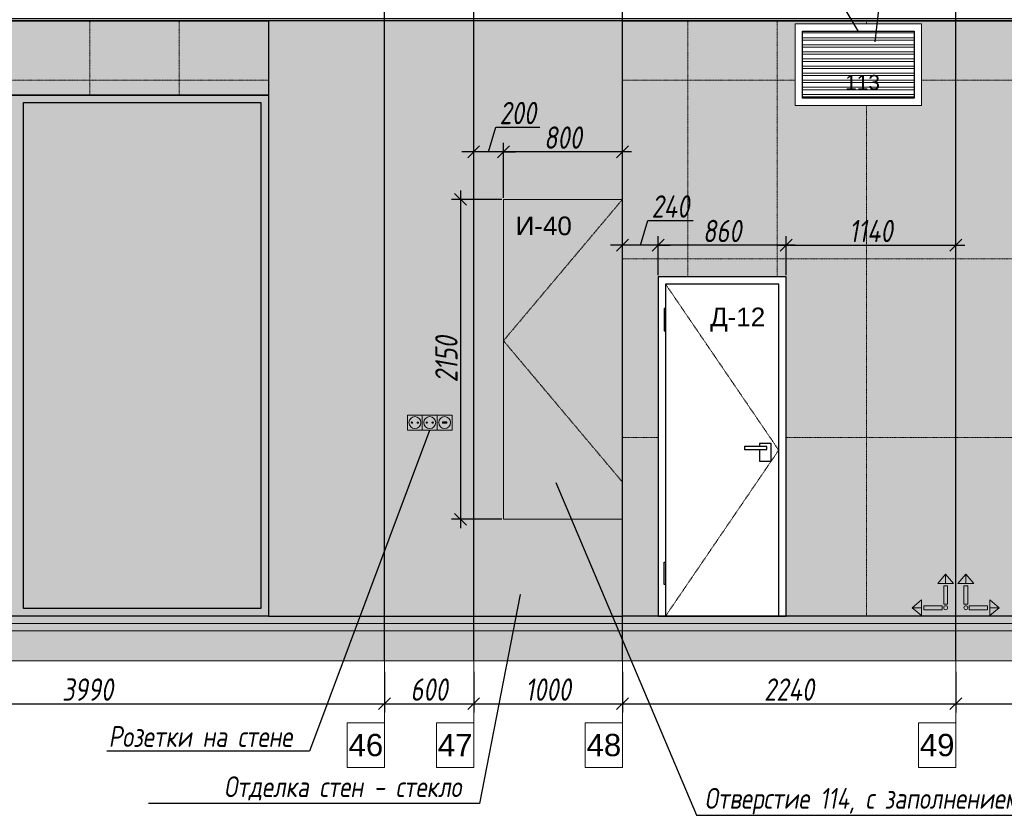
# Model space of a CAD drawing. Header units: millimetres. Extents: x -57162 to 485422, y -209335 to -9481.
# Tile 18 of 256: x 3922 to 10540, y -201285 to -195979. Entities that reach past the tile are written whole.
import ezdxf
from ezdxf import colors
from ezdxf.entities.mleader import LeaderData, LeaderLine
from ezdxf.math import Vec2, Vec3

# ---------------------------------------------------------------- set-up
doc = ezdxf.new("R2010")
doc.units = ezdxf.units.MM
doc.linetypes.add('( Hidden )', pattern=[0.375, 0.25, -0.125])
doc.linetypes.add('DASHDOT', pattern=[25.4, 12.7, -6.35, 0, -6.35])
doc.layers.get('Defpoints').update_dxf_attribs({"color": 31})
for name, color, linetype, lineweight in [('A-DETL-GENF', 7, 'Continuous', 5), ('EOM', 1, 'Continuous', 5), ('meb', 26, 'Continuous', 15)]:
    doc.layers.add(name, color=color, linetype=linetype, lineweight=lineweight)
for name, color, linetype, lineweight, true_color in [('dim_per', 7, 'Continuous', 9, 0x1c3800), ('dim_razv', 7, 'DASHDOT', 9, 0x183018), ('pol', 7, 'Continuous', 15, 0x55666d)]:
    doc.layers.add(name, color=color, linetype=linetype, lineweight=lineweight, true_color=true_color)
doc.styles.add('fl_iso paper', font='isocpeur.ttf', dxfattribs={"width": 0.8, "oblique": 10})
doc.styles.get("Standard").update_dxf_attribs({"font": 'arial.ttf'})
doc.dimstyles.new('In tre 1_50', dxfattribs={"dimtxt": 150, "dimasz": 80, "dimexe": 60, "dimexo": 10, "dimgap": 20, "dimtad": 1, "dimdec": 0, "dimrnd": 5, "dimzin": 0, "dimdsep": 46, "dimtxsty": 'fl_iso paper', "dimblk": 'OBLIQUE', "dimcen": 0, "dimdle": 60, "dimadec": 0, "dimazin": 0, "dimtfac": 1, "dimtdec": 0, "dimtofl": 0, "dimtmove": 1, "dimatfit": 1, "dimfxl": 40, "dimtolj": 1, "dimtzin": 0, "dimarcsym": 1})

# ---------------------------------------------------------------- blocks, each defined once
blk = doc.blocks.new('_Oblique')
at = {"color": 0, "linetype": 'ByBlock', "lineweight": -2}
blk.add_line((-0.5, -0.5), (0.5, 0.5), dxfattribs=at)
blk = doc.blocks.new('*D1193')
at = {"layer": 'Defpoints', "color": 0, "linetype": 'ByBlock', "transparency": 16777216}
for p in [(2383.4, -200352.1), (6373.4, -200352.1), (6373.4, -200575.5)]:
    blk.add_point(p, dxfattribs=at)
at = {"layer": 'dim_razv', "color": 0, "linetype": 'ByBlock', "lineweight": -2, "transparency": 16777216}
for p, q in [((2383.4, -200362.1), (2383.4, -200635.5)), ((6373.4, -200362.1), (6373.4, -200635.5)), ((2323.4, -200575.5), (6433.4, -200575.5))]:
    blk.add_line(p, q, dxfattribs=at)
at = {"layer": 'dim_razv', "color": 0, "linetype": 'ByBlock', "lineweight": -2, "transparency": 16777216, "xscale": 80, "yscale": 80, "zscale": 80, "rotation": 180}
blk.add_blockref('_Oblique', (2383.4, -200575.5), dxfattribs=at)
at = {"layer": 'dim_razv', "color": 0, "linetype": 'ByBlock', "lineweight": -2, "transparency": 16777216, "xscale": 80, "yscale": 80, "zscale": 80}
blk.add_blockref('_Oblique', (6373.4, -200575.5), dxfattribs=at)
at = {"layer": 'dim_razv', "color": 0, "linetype": 'ByBlock', "transparency": 16777216, "insert": (4378.4, -200480.5), "char_height": 150, "attachment_point": 5, "style": 'fl_iso paper'}
blk.add_mtext('\\A1;3990', dxfattribs=at)
blk = doc.blocks.new('*D1194')
at = {"layer": 'Defpoints', "color": 0, "linetype": 'ByBlock', "transparency": 16777216}
for p in [(6373.4, -200352.1), (6973.4, -200352.1), (6973.4, -200575.5)]:
    blk.add_point(p, dxfattribs=at)
at = {"layer": 'dim_razv', "color": 0, "linetype": 'ByBlock', "lineweight": -2, "transparency": 16777216}
for p, q in [((6373.4, -200362.1), (6373.4, -200635.5)), ((6973.4, -200362.1), (6973.4, -200635.5)), ((6313.4, -200575.5), (7033.4, -200575.5))]:
    blk.add_line(p, q, dxfattribs=at)
at = {"layer": 'dim_razv', "color": 0, "linetype": 'ByBlock', "lineweight": -2, "transparency": 16777216, "xscale": 80, "yscale": 80, "zscale": 80, "rotation": 180}
blk.add_blockref('_Oblique', (6373.4, -200575.5), dxfattribs=at)
at = {"layer": 'dim_razv', "color": 0, "linetype": 'ByBlock', "lineweight": -2, "transparency": 16777216, "xscale": 80, "yscale": 80, "zscale": 80}
blk.add_blockref('_Oblique', (6973.4, -200575.5), dxfattribs=at)
at = {"layer": 'dim_razv', "color": 0, "linetype": 'ByBlock', "transparency": 16777216, "insert": (6673.4, -200480.5), "char_height": 150, "attachment_point": 5, "style": 'fl_iso paper'}
blk.add_mtext('\\A1;600', dxfattribs=at)
blk = doc.blocks.new('*D1195')
at = {"layer": 'Defpoints', "color": 0, "linetype": 'ByBlock', "transparency": 16777216}
for p in [(6973.4, -200352.1), (7973.4, -200352.1), (7973.4, -200575.5)]:
    blk.add_point(p, dxfattribs=at)
at = {"layer": 'dim_razv', "color": 0, "linetype": 'ByBlock', "lineweight": -2, "transparency": 16777216}
for p, q in [((6973.4, -200362.1), (6973.4, -200635.5)), ((7973.4, -200362.1), (7973.4, -200635.5)), ((6913.4, -200575.5), (8033.4, -200575.5))]:
    blk.add_line(p, q, dxfattribs=at)
at = {"layer": 'dim_razv', "color": 0, "linetype": 'ByBlock', "lineweight": -2, "transparency": 16777216, "xscale": 80, "yscale": 80, "zscale": 80, "rotation": 180}
blk.add_blockref('_Oblique', (6973.4, -200575.5), dxfattribs=at)
at = {"layer": 'dim_razv', "color": 0, "linetype": 'ByBlock', "lineweight": -2, "transparency": 16777216, "xscale": 80, "yscale": 80, "zscale": 80}
blk.add_blockref('_Oblique', (7973.4, -200575.5), dxfattribs=at)
at = {"layer": 'dim_razv', "color": 0, "linetype": 'ByBlock', "transparency": 16777216, "insert": (7473.4, -200480.5), "char_height": 150, "attachment_point": 5, "style": 'fl_iso paper'}
blk.add_mtext('\\A1;1000', dxfattribs=at)
blk = doc.blocks.new('*D1196')
at = {"layer": 'Defpoints', "color": 0, "linetype": 'ByBlock', "transparency": 16777216}
for p in [(7973.4, -200352.1), (10213.4, -200352.1), (10213.4, -200575.5)]:
    blk.add_point(p, dxfattribs=at)
at = {"layer": 'dim_razv', "color": 0, "linetype": 'ByBlock', "lineweight": -2, "transparency": 16777216}
for p, q in [((7973.4, -200362.1), (7973.4, -200635.5)), ((10213.4, -200362.1), (10213.4, -200635.5)), ((7913.4, -200575.5), (10273.4, -200575.5))]:
    blk.add_line(p, q, dxfattribs=at)
at = {"layer": 'dim_razv', "color": 0, "linetype": 'ByBlock', "lineweight": -2, "transparency": 16777216, "xscale": 80, "yscale": 80, "zscale": 80, "rotation": 180}
blk.add_blockref('_Oblique', (7973.4, -200575.5), dxfattribs=at)
at = {"layer": 'dim_razv', "color": 0, "linetype": 'ByBlock', "lineweight": -2, "transparency": 16777216, "xscale": 80, "yscale": 80, "zscale": 80}
blk.add_blockref('_Oblique', (10213.4, -200575.5), dxfattribs=at)
at = {"layer": 'dim_razv', "color": 0, "linetype": 'ByBlock', "transparency": 16777216, "insert": (9093.4, -200480.5), "char_height": 150, "attachment_point": 5, "style": 'fl_iso paper'}
blk.add_mtext('\\A1;2240', dxfattribs=at)
blk = doc.blocks.new('*D1197')
at = {"layer": 'Defpoints', "color": 0, "linetype": 'ByBlock', "transparency": 16777216}
for p in [(10213.4, -200352.1), (13923.4, -200352.1), (13923.4, -200575.5)]:
    blk.add_point(p, dxfattribs=at)
at = {"layer": 'dim_razv', "color": 0, "linetype": 'ByBlock', "lineweight": -2, "transparency": 16777216}
for p, q in [((10213.4, -200362.1), (10213.4, -200635.5)), ((13923.4, -200362.1), (13923.4, -200635.5)), ((10153.4, -200575.5), (13983.4, -200575.5))]:
    blk.add_line(p, q, dxfattribs=at)
at = {"layer": 'dim_razv', "color": 0, "linetype": 'ByBlock', "lineweight": -2, "transparency": 16777216, "xscale": 80, "yscale": 80, "zscale": 80, "rotation": 180}
blk.add_blockref('_Oblique', (10213.4, -200575.5), dxfattribs=at)
at = {"layer": 'dim_razv', "color": 0, "linetype": 'ByBlock', "lineweight": -2, "transparency": 16777216, "xscale": 80, "yscale": 80, "zscale": 80}
blk.add_blockref('_Oblique', (13923.4, -200575.5), dxfattribs=at)
at = {"layer": 'dim_razv', "color": 0, "linetype": 'ByBlock', "transparency": 16777216, "insert": (12068.4, -200480.5), "char_height": 150, "attachment_point": 5, "style": 'fl_iso paper'}
blk.add_mtext('\\A1;3710', dxfattribs=at)
blk = doc.blocks.new('*D1221')
at = {"layer": 'Defpoints', "color": 0, "linetype": 'ByBlock', "transparency": 16777216}
for p in [(8213.4, -197493.8), (8213.4, -197706.3), (9073.4, -197706.3)]:
    blk.add_point(p, dxfattribs=at)
at = {"layer": 'dim_razv', "color": 0, "linetype": 'ByBlock', "lineweight": -2, "transparency": 16777216}
for p, q in [((8213.4, -197696.3), (8213.4, -197433.8)), ((9073.4, -197696.3), (9073.4, -197433.8)), ((9133.4, -197493.8), (8153.4, -197493.8))]:
    blk.add_line(p, q, dxfattribs=at)
at = {"layer": 'dim_razv', "color": 0, "linetype": 'ByBlock', "lineweight": -2, "transparency": 16777216, "xscale": 80, "yscale": 80, "zscale": 80, "rotation": 180}
blk.add_blockref('_Oblique', (8213.4, -197493.8), dxfattribs=at)
at = {"layer": 'dim_razv', "color": 0, "linetype": 'ByBlock', "lineweight": -2, "transparency": 16777216, "xscale": 80, "yscale": 80, "zscale": 80}
blk.add_blockref('_Oblique', (9073.4, -197493.8), dxfattribs=at)
at = {"layer": 'dim_razv', "color": 0, "linetype": 'ByBlock', "transparency": 16777216, "insert": (8643.4, -197398.8), "char_height": 150, "attachment_point": 5, "style": 'fl_iso paper'}
blk.add_mtext('\\A1;860', dxfattribs=at)
blk = doc.blocks.new('*D1222')
at = {"layer": 'Defpoints', "color": 0, "linetype": 'ByBlock', "transparency": 16777216}
for p in [(7973.4, -197493.8), (7973.4, -197493.8), (8213.4, -197706.3)]:
    blk.add_point(p, dxfattribs=at)
at = {"layer": 'dim_razv', "color": 0, "linetype": 'ByBlock', "lineweight": -2, "transparency": 16777216}
for p, q in [((8093.4, -197493.8), (8142.9, -197328.8)), ((8142.9, -197328.8), (8449.4, -197328.8)), ((7973.4, -197483.8), (7973.4, -197433.8)), ((8213.4, -197696.3), (8213.4, -197433.8)), ((7973.4, -197493.8), (7893.4, -197493.8)), ((8213.4, -197493.8), (7973.4, -197493.8)), ((8213.4, -197493.8), (8293.4, -197493.8))]:
    blk.add_line(p, q, dxfattribs=at)
at = {"layer": 'dim_razv', "color": 0, "linetype": 'ByBlock', "lineweight": -2, "transparency": 16777216, "xscale": 80, "yscale": 80, "zscale": 80}
blk.add_blockref('_Oblique', (7973.4, -197493.8), dxfattribs=at)
at = {"layer": 'dim_razv', "color": 0, "linetype": 'ByBlock', "lineweight": -2, "transparency": 16777216, "xscale": 80, "yscale": 80, "zscale": 80, "rotation": 180}
blk.add_blockref('_Oblique', (8213.4, -197493.8), dxfattribs=at)
at = {"layer": 'dim_razv', "color": 0, "linetype": 'ByBlock', "transparency": 16777216, "insert": (8296.2, -197233.8), "char_height": 150, "attachment_point": 5, "style": 'fl_iso paper'}
blk.add_mtext('\\A1;240', dxfattribs=at)
blk = doc.blocks.new('*D1223')
at = {"layer": 'Defpoints', "color": 0, "linetype": 'ByBlock', "transparency": 16777216}
for p in [(10213.4, -197493.8), (10213.4, -197493.8), (9073.4, -197706.3)]:
    blk.add_point(p, dxfattribs=at)
at = {"layer": 'dim_razv', "color": 0, "linetype": 'ByBlock', "lineweight": -2, "transparency": 16777216}
for p, q in [((9073.4, -197696.3), (9073.4, -197433.8)), ((10213.4, -197483.8), (10213.4, -197433.8)), ((9013.4, -197493.8), (10273.4, -197493.8))]:
    blk.add_line(p, q, dxfattribs=at)
at = {"layer": 'dim_razv', "color": 0, "linetype": 'ByBlock', "lineweight": -2, "transparency": 16777216, "xscale": 80, "yscale": 80, "zscale": 80, "rotation": 180}
blk.add_blockref('_Oblique', (9073.4, -197493.8), dxfattribs=at)
at = {"layer": 'dim_razv', "color": 0, "linetype": 'ByBlock', "lineweight": -2, "transparency": 16777216, "xscale": 80, "yscale": 80, "zscale": 80}
blk.add_blockref('_Oblique', (10213.4, -197493.8), dxfattribs=at)
at = {"layer": 'dim_razv', "color": 0, "linetype": 'ByBlock', "transparency": 16777216, "insert": (9643.4, -197398.8), "char_height": 150, "attachment_point": 5, "style": 'fl_iso paper'}
blk.add_mtext('\\A1;1140', dxfattribs=at)
blk = doc.blocks.new('1')
at = {"layer": 'pol', "linetype": 'ByBlock'}
h = blk.add_hatch(color=1, dxfattribs=at)
h.paths.add_polyline_path([(35776.4, 73135.4), (35803.1, 73135.4), (35803.1, 73259), (35776.4, 73259)])
h.paths.add_polyline_path([(35789.8, 73274.6), (35843.2, 73274.6), (35789.8, 73338.2)])
h.paths.add_polyline_path([(35789.8, 73274.6), (35736.3, 73274.6), (35789.8, 73338.2)])
edge = h.paths.add_edge_path()
edge.add_arc((35789.8, 73110.5), 13.4, 0, 360)
h = blk.add_hatch(color=1, dxfattribs=at)
h.paths.add_polyline_path([(35813.3, 73097.1), (35813.3, 73123.9), (35936.9, 73123.9), (35936.9, 73097.1)])
h.paths.add_polyline_path([(35952.5, 73110.5), (35952.5, 73164), (36016.1, 73110.5)])
h.paths.add_polyline_path([(35952.5, 73110.5), (35952.5, 73057), (36016.1, 73110.5)])
at = {"layer": 'pol', "color": 1, "linetype": 'ByBlock'}
for points in [[(35789.8, 73274.6), (35736.3, 73274.6), (35789.8, 73338.2), (35789.8, 73274.6)], [(35789.8, 73274.6), (35843.2, 73274.6), (35789.8, 73338.2), (35789.8, 73274.6)], [(35952.5, 73110.5), (35952.5, 73164), (36016.1, 73110.5), (35952.5, 73110.5)], [(35952.5, 73110.5), (35952.5, 73057), (36016.1, 73110.5), (35952.5, 73110.5)]]:
    blk.add_lwpolyline(points, dxfattribs=at)
for points in [[(35776.4, 73135.4), (35803.1, 73135.4), (35803.1, 73259), (35776.4, 73259)], [(35813.3, 73097.1), (35813.3, 73123.9), (35936.9, 73123.9), (35936.9, 73097.1)]]:
    blk.add_lwpolyline(points, close=True, dxfattribs=at)
blk.add_circle((35789.8, 73110.5), 13.4, dxfattribs=at)
blk = doc.blocks.new('*D1231')
at = {"layer": 'Defpoints', "color": 0, "linetype": 'ByBlock', "transparency": 16777216}
for p in [(7173.4, -196866.1), (7173.4, -197186.3), (7973.4, -197186.3)]:
    blk.add_point(p, dxfattribs=at)
at = {"layer": 'dim_razv', "color": 0, "linetype": 'ByBlock', "lineweight": -2, "transparency": 16777216}
for p, q in [((7173.4, -197176.3), (7173.4, -196806.1)), ((7973.4, -197176.3), (7973.4, -196806.1)), ((8033.4, -196866.1), (7113.4, -196866.1))]:
    blk.add_line(p, q, dxfattribs=at)
at = {"layer": 'dim_razv', "color": 0, "linetype": 'ByBlock', "lineweight": -2, "transparency": 16777216, "xscale": 80, "yscale": 80, "zscale": 80, "rotation": 180}
blk.add_blockref('_Oblique', (7173.4, -196866.1), dxfattribs=at)
at = {"layer": 'dim_razv', "color": 0, "linetype": 'ByBlock', "lineweight": -2, "transparency": 16777216, "xscale": 80, "yscale": 80, "zscale": 80}
blk.add_blockref('_Oblique', (7973.4, -196866.1), dxfattribs=at)
at = {"layer": 'dim_razv', "color": 0, "linetype": 'ByBlock', "transparency": 16777216, "insert": (7573.4, -196771.1), "char_height": 150, "attachment_point": 5, "style": 'fl_iso paper'}
blk.add_mtext('\\A1;800', dxfattribs=at)
blk = doc.blocks.new('*D1232')
at = {"layer": 'Defpoints', "color": 0, "linetype": 'ByBlock', "transparency": 16777216}
for p in [(6973.4, -196866.1), (6973.4, -197186.3), (7173.4, -197186.3)]:
    blk.add_point(p, dxfattribs=at)
at = {"layer": 'dim_razv', "color": 0, "linetype": 'ByBlock', "lineweight": -2, "transparency": 16777216}
for p, q in [((7073.4, -196866.1), (7122.9, -196701.1)), ((7122.9, -196701.1), (7417.4, -196701.1)), ((6973.4, -197176.3), (6973.4, -196806.1)), ((7173.4, -197176.3), (7173.4, -196806.1)), ((6973.4, -196866.1), (6893.4, -196866.1)), ((7173.4, -196866.1), (6973.4, -196866.1)), ((7173.4, -196866.1), (7253.4, -196866.1))]:
    blk.add_line(p, q, dxfattribs=at)
at = {"layer": 'dim_razv', "color": 0, "linetype": 'ByBlock', "lineweight": -2, "transparency": 16777216, "xscale": 80, "yscale": 80, "zscale": 80}
blk.add_blockref('_Oblique', (6973.4, -196866.1), dxfattribs=at)
at = {"layer": 'dim_razv', "color": 0, "linetype": 'ByBlock', "lineweight": -2, "transparency": 16777216, "xscale": 80, "yscale": 80, "zscale": 80, "rotation": 180}
blk.add_blockref('_Oblique', (7173.4, -196866.1), dxfattribs=at)
at = {"layer": 'dim_razv', "color": 0, "linetype": 'ByBlock', "transparency": 16777216, "insert": (7270.2, -196606.1), "char_height": 150, "attachment_point": 5, "style": 'fl_iso paper'}
blk.add_mtext('\\A1;200', dxfattribs=at)
blk = doc.blocks.new('*D1233')
at = {"layer": 'Defpoints', "color": 0, "linetype": 'ByBlock', "transparency": 16777216}
for p in [(7173.4, -197186.3), (6884.9, -199336.3), (7173.4, -199336.3)]:
    blk.add_point(p, dxfattribs=at)
at = {"layer": 'dim_razv', "color": 0, "linetype": 'ByBlock', "lineweight": -2, "transparency": 16777216}
for p, q in [((6884.9, -197126.3), (6884.9, -199396.3)), ((7163.4, -197186.3), (6824.9, -197186.3)), ((7163.4, -199336.3), (6824.9, -199336.3))]:
    blk.add_line(p, q, dxfattribs=at)
at = {"layer": 'dim_razv', "color": 0, "linetype": 'ByBlock', "lineweight": -2, "transparency": 16777216, "xscale": 80, "yscale": 80, "zscale": 80}
for p, rotation in [((6884.9, -197186.3), 90), ((6884.9, -199336.3), 270)]:
    blk.add_blockref('_Oblique', p, dxfattribs=dict(at, rotation=rotation))
at = {"layer": 'dim_razv', "color": 0, "linetype": 'ByBlock', "transparency": 16777216, "insert": (6789.9, -198261.3), "char_height": 150, "attachment_point": 5, "rotation": 90, "style": 'fl_iso paper'}
blk.add_mtext('\\A1;2150', dxfattribs=at)

msp = doc.modelspace()

# ---------------------------------------------------------------- hatches: boundary and pattern name
at = {"lineweight": 13}
h = msp.add_hatch(color=253, dxfattribs=at)
h.dxf.hatch_style = 1
h.set_gradient(color1=(201, 61, 49), color2=(216, 219, 228), name='INVCURVED')
h.paths.add_polyline_path([(5593.4, -199986.3), (7973.4, -199986.3), (7973.4, -195986.3), (5593.4, -195986.3)])
at = {"linetype": 'ByBlock'}
h = msp.add_hatch(color=252, dxfattribs=at)
h.dxf.hatch_style = 1
h.paths.add_polyline_path([(2383.4, -196486.3), (5593.4, -196486.3), (5593.4, -199986.3), (2383.4, -199986.3)])
h.paths.add_polyline_path([(973.4, -196486.3), (2383.4, -196486.3), (2383.4, -199986.3), (973.4, -199986.3)])
h.paths.add_polyline_path([(973.4, -196536.3), (2333.4, -196536.3), (2333.4, -199936.3), (973.4, -199936.3)], flags=17)
h.paths.add_polyline_path([(2433.4, -196536.3), (3896.8, -196536.3), (3896.8, -199936.3), (2433.4, -199936.3)], flags=16)
h.paths.add_polyline_path([(3946.8, -196536.3), (5543.4, -196536.3), (5543.4, -199936.3), (3946.8, -199936.3)], flags=16)
at = {"lineweight": 13}
h = msp.add_hatch(color=253, dxfattribs=at)
h.dxf.hatch_style = 1
h.set_gradient(color1=(0, 18, 71), color2=(216, 219, 228), name='INVCURVED')
h.paths.add_polyline_path([(973.4, -196536.3), (2333.4, -196536.3), (2333.4, -199936.3), (973.4, -199936.3)])
h.paths.add_polyline_path([(2433.4, -196536.3), (3896.8, -196536.3), (3896.8, -199936.3), (2433.4, -199936.3)])
h.paths.add_polyline_path([(3946.8, -196536.3), (5543.4, -196536.3), (5543.4, -199936.3), (3946.8, -199936.3)])
at = {"layer": 'A-DETL-GENF'}
h = msp.add_hatch(dxfattribs=at)
h.set_pattern_fill('AR-CONC', color=256, style=0)
h.set_pattern_definition([(50, (-207238.09, -207827.55), (182.18467, -15.93909), [19.05, -209.55]), (355, (-207238.09, -207827.55), (-35.24342, 191.05685), [15.24, -167.64058]), (100.451445, (-207222.9, -207828.88), (146.94125, 175.11775), [16.19001, -178.09024]), (46.1842, (-207238.1, -207776.75), (271.07904, -42.04233), [28.575, -314.325]), (96.63556, (-207215.5, -207780.25), (237.40413, 247.42612), [24.28502, -267.1356]), (351.18415, (-207238.1, -207776.75), (237.40413, 247.42612), [22.85997, -251.45973]), (21, (-207212.69, -207789.45), (151.61439, -102.2652), [19.05, -209.55]), (326, (-207212.69, -207789.45), (61.80203, 184.18797), [15.24, -167.64]), (71.451445, (-207200.06, -207797.97), (213.41642, 81.92277), [16.19001, -178.08994]), (37.5, (-207238.09, -207827.55), (3.088603, 84.555039), [0, -165.608, 0, -170.18, 0, -168.275]), (7.5, (-207238.09, -207827.55), (66.819663, 100.180575), [0, -97.028, 0, -161.798, 0, -64.135]), (327.5, (-207294.73, -207827.55), (135.590595, -5.728744), [0, -63.5, 0, -198.12, 0, -262.89]), (317.5, (-207320.13, -207827.55), (148.12918, 25.42649), [0, -82.55, 0, -131.572, 0, -186.69])])
h.paths.add_polyline_path([(-55480.4, -200036.3), (14122.4, -200036.3), (14122.4, -199986.3), (-55480.4, -199986.3)])
h = msp.add_hatch(dxfattribs=at)
h.set_pattern_fill('ANSI35', color=256, scale=10, style=0)
h.set_pattern_definition([(45, (-207238.09, -207827.55), (-44.90128, 44.90128), []), (45, (-207193.19, -207827.55), (-44.90128, 44.90128), [79.375, -15.875, 0, -15.875])])
h.paths.add_polyline_path([(14122.4, -200086.3), (-55480.4, -200086.3), (-55480.4, -200036.3), (14122.4, -200036.3)])
h = msp.add_hatch(dxfattribs=at)
h.set_pattern_fill('ANSI35', color=256, scale=20, style=0)
h.set_pattern_definition([(45, (-207238.09, -207827.55), (-89.80256, 89.80256), []), (45, (-207148.29, -207827.55), (-89.80256, 89.80256), [158.75, -31.75, 0, -31.75])])
h.paths.add_polyline_path([(-55480.4, -200286.3), (14122.4, -200286.3), (14122.4, -200086.3), (-55480.4, -200086.3)])
at = {"layer": 'dim_razv', "true_color": 0xffffff, "transparency": 33554687}
h = msp.add_hatch(dxfattribs=at)
h.set_pattern_fill('AR-SAND', scale=3, angle=315)
h.paths.add_polyline_path([(-7136.6, -195986.3), (-2346.6, -195986.3), (-2346.6, -196486.3), (-7136.6, -196486.3)])
h.paths.add_polyline_path([(973.4, -195986.3), (5593.4, -195986.3), (5593.4, -196486.3), (973.4, -196486.3)])
h = msp.add_hatch(dxfattribs=at)
h.set_pattern_fill('AR-SAND', scale=3, angle=315)
h.paths.add_polyline_path([(9134.2, -196556.3), (9984.2, -196556.3), (9984.2, -196006.3), (9134.2, -196006.3)], flags=16)
h.paths.add_polyline_path([(9073.4, -197706.3), (8213.4, -197706.3), (8213.4, -199986.3), (9073.4, -199986.3)])
h.paths.add_polyline_path([(11173.4, -196186.3), (11173.4, -195986.3), (7973.4, -195986.3), (7973.4, -199986.3), (13923.4, -199986.3), (13923.4, -196186.3)])
at = {"layer": 'EOM', "linetype": 'ByBlock'}
h = msp.add_hatch(dxfattribs=at)
h.set_pattern_fill('ANSI31', color=256)
h.set_pattern_definition([(45, (-227600.5264, 5163.0255), (-2.24506403, 2.24506403), [])])
h.paths.add_polyline_path([(6763, -198686.3), (6793, -198686.3), (6793, -198681.3), (6763, -198681.3)])
at = {"layer": 'meb', "lineweight": 13, "transparency": 33554687}
h = msp.add_hatch(dxfattribs=at)
h.set_pattern_fill('ANSI32', color=256, scale=5, angle=135)
h.set_pattern_definition([(180, (-223877.903, -193305.98), (-4e-15, -47.625), []), (180, (-223893.78, -193290.105), (-4e-15, -47.625), [])])
h.paths.add_polyline_path([(9184.2, -196506.3), (9934.2, -196506.3), (9934.2, -196056.3), (9184.2, -196056.3)])

# ---------------------------------------------------------------- linework, layer by layer
at = {"lineweight": 30}
for points in [[(6373.4, -200286.3), (6373.4, -194436.3)], [(6973.4, -200286.3), (6973.4, -194436.3)], [(7973.4, -200286.3), (7973.4, -194436.3)], [(10213.4, -200286.3), (10213.4, -194436.3)]]:
    msp.add_lwpolyline(points, dxfattribs=at)
at = {"linetype": 'ByBlock'}
for points in [[(11188.4, -195986.3), (-50446.6, -195986.3), (-50446.6, -195971.3), (11188.4, -195971.3)], [(9934.2, -196506.3), (9184.2, -196506.3), (9184.2, -196056.3), (9934.2, -196056.3)], [(2383.4, -196486.3), (5593.4, -196486.3), (5593.4, -199986.3), (2383.4, -199986.3)], [(3946.8, -196536.3), (5543.4, -196536.3), (5543.4, -199936.3), (3946.8, -199936.3)], [(9073.4, -197706.3), (8213.4, -197706.3), (8213.4, -199986.3), (9073.4, -199986.3)], [(9023.4, -197756.3), (8263.4, -197756.3), (8263.4, -199986.3), (9023.4, -199986.3)], [(8263.4, -197918.7), (8253.4, -197918.7), (8253.4, -198068.7), (8263.4, -198068.7)], [(8943.4, -198846.3), (8793.4, -198846.3), (8793.4, -198866.3), (8943.4, -198866.3)], [(8263.4, -199774), (8253.4, -199774), (8253.4, -199624), (8263.4, -199624)]]:
    msp.add_lwpolyline(points, close=True, dxfattribs=at)
for points in [[(973.4, -195986.3), (5593.4, -195986.3), (5593.4, -196486.3), (973.4, -196486.3)], [(5593.4, -199986.3), (7973.4, -199986.3), (7973.4, -195986.3), (5593.4, -195986.3)]]:
    msp.add_lwpolyline(points, close=True)
msp.add_lwpolyline([(13923.4, -196186.3), (13923.4, -199986.3), (7973.4, -199986.3), (7973.4, -195986.3), (11173.4, -195986.3)])
at = {"lineweight": 13}
for points in [[(9134.2, -196556.3), (9984.2, -196556.3), (9984.2, -196006.3), (9134.2, -196006.3)], [(9184.2, -196506.3), (9934.2, -196506.3), (9934.2, -196056.3), (9184.2, -196056.3)], [(7173.4, -199336.3), (7973.4, -199336.3), (7973.4, -197186.3), (7173.4, -197186.3)], [(9073.4, -199986.3), (8213.4, -199986.3), (8213.4, -197706.3), (9073.4, -197706.3)], [(-55480.4, -200036.3), (14122.4, -200036.3), (14122.4, -199986.3), (-55480.4, -199986.3)], [(14122.4, -200086.3), (-55480.4, -200086.3), (-55480.4, -200036.3), (14122.4, -200036.3)], [(-55480.4, -200286.3), (14122.4, -200286.3), (14122.4, -200086.3), (-55480.4, -200086.3)]]:
    msp.add_lwpolyline(points, close=True, dxfattribs=at)
at = {"color": 253, "linetype": '( Hidden )', "lineweight": 13, "ltscale": 15}
for points in [[(7973.4, -197186.3), (7173.4, -198136.3), (7973.4, -199086.3)], [(8263.4, -197756.3), (9023.4, -198871.3), (8263.4, -199986.3)]]:
    msp.add_lwpolyline(points, dxfattribs=at)
at = {"linetype": 'ByBlock'}
msp.add_lwpolyline([(8893.4, -198866.3), (8893.4, -198946.3), (8973.4, -198946.3), (8973.4, -198826.3), (8893.4, -198826.3), (8893.4, -198846.3)], dxfattribs=at)
at = {"layer": 'dim_razv', "color": 253, "ltscale": 0.3, "transparency": 33554687}
for points in [[(4393.4, -196486.3), (4393.4, -195986.3)], [(4993.4, -196486.3), (4993.4, -195986.3)], [(8413.4, -197706.3), (8413.4, -195986.3)], [(9013.4, -197706.3), (9013.4, -195986.3)], [(9613.4, -196006.3), (9613.4, -195986.3)], [(973.4, -196386.3), (5593.4, -196386.3)], [(7973.4, -196386.3), (9134.2, -196386.3)], [(9984.2, -196386.3), (13923.4, -196386.3)], [(9613.4, -199986.3), (9613.4, -196556.3)], [(7973.4, -197586.3), (13923.4, -197586.3)], [(7973.4, -198786.3), (8213.4, -198786.3)], [(9073.4, -198786.3), (13923.4, -198786.3)]]:
    msp.add_lwpolyline(points, dxfattribs=at)
at = {"layer": 'EOM', "color": 252, "linetype": 'ByBlock'}
for points in [[(6628, -198736.3), (6528, -198736.3), (6528, -198636.3), (6628, -198636.3)], [(6728, -198736.3), (6628, -198736.3), (6628, -198636.3), (6728, -198636.3)], [(6828, -198736.3), (6728, -198736.3), (6728, -198636.3), (6828, -198636.3)], [(6763, -198681.3), (6793, -198681.3), (6793, -198691.3), (6763, -198691.3)], [(6763, -198686.3), (6793, -198686.3), (6793, -198681.3), (6763, -198681.3)]]:
    msp.add_lwpolyline(points, close=True, dxfattribs=at)
for centre, radius in [((6578, -198686.3), 40), ((6678, -198686.3), 40), ((6778, -198686.3), 40), ((6558, -198686.3), 5), ((6598, -198686.3), 5), ((6658, -198686.3), 5), ((6698, -198686.3), 5)]:
    msp.add_circle(centre, radius, dxfattribs=at)
at = {"layer": 'meb', "color": 5, "true_color": 0x0505ff}
for points in [[(6373.4, -199700), (6373.4, -201004.2)], [(6973.4, -199700), (6973.4, -201004.2)], [(7973.4, -199700), (7973.4, -201004.2)], [(10213.4, -199700), (10213.4, -201004.2)]]:
    msp.add_lwpolyline(points, dxfattribs=at)
for points in [[(6123.4, -201004.2), (6373.4, -201004.2), (6373.4, -200704.2), (6123.4, -200704.2)], [(6723.4, -201004.2), (6973.4, -201004.2), (6973.4, -200704.2), (6723.4, -200704.2)], [(7723.4, -201004.2), (7973.4, -201004.2), (7973.4, -200704.2), (7723.4, -200704.2)], [(9963.4, -201004.2), (10213.4, -201004.2), (10213.4, -200704.2), (9963.4, -200704.2)]]:
    msp.add_lwpolyline(points, close=True, dxfattribs=at)

# ---------------------------------------------------------------- block references
at = {"linetype": 'ByBlock', "yscale": 0.9938708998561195, "zscale": 0.9938708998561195}
for p, xscale in [((45716, -272592.7), -0.9938708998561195), ((-25289.2, -272592.7), 0.9938708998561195)]:
    msp.add_blockref('1', p, dxfattribs=dict(at, xscale=xscale))

# ---------------------------------------------------------------- texts
at = {"color": 0, "linetype": 'ByBlock', "insert": (7444.2, -197365.1), "char_height": 125, "attachment_point": 5}
msp.add_mtext_dynamic_manual_height_columns('И-40', width=726.14, gutter_width=12.5, heights=[0], dxfattribs=at)
at = {"linetype": 'ByBlock', "insert": (8747.4, -197994.4), "char_height": 125, "attachment_point": 5}
msp.add_mtext_dynamic_manual_height_columns('Д-12', width=726.14, gutter_width=12.5, heights=[0], dxfattribs=at)
at = {"layer": 'Defpoints', "lineweight": 13, "insert": (9587.2, -196400.8), "char_height": 100, "attachment_point": 5}
msp.add_mtext_dynamic_manual_height_columns('113', width=219.763, gutter_width=12.5, heights=[0], dxfattribs=at)
at = {"layer": 'meb', "color": 5, "true_color": 0x0505ff, "char_height": 150, "attachment_point": 5}
for s, insert in [('46', (6248.4, -200854.2)), ('47', (6848.4, -200854.2)), ('48', (7848.4, -200854.2)), ('49', (10088.4, -200854.2))]:
    msp.add_mtext_dynamic_manual_height_columns(s, width=165.776, gutter_width=12.5, heights=[0], dxfattribs=dict(at, insert=insert))

# ---------------------------------------------------------------- dimensions: what is measured, and where the dimension line sits
at = {"layer": 'dim_razv', "linetype": 'ByBlock'}
for base, p1, p2, picture, middle in [((6973.4, -196866.1), (7173.4, -197186.3), (6973.4, -197186.3), '*D1232', (7142.9, -196606.1)), ((7173.4, -196866.1), (7973.4, -197186.3), (7173.4, -197186.3), '*D1231', (7573.4, -196771.1)), ((6373.4, -200575.5), (2383.4, -200352.1), (6373.4, -200352.1), '*D1193', (4378.4, -200480.5)), ((6973.4, -200575.5), (6373.4, -200352.1), (6973.4, -200352.1), '*D1194', (6673.4, -200480.5)), ((7973.4, -200575.5), (6973.4, -200352.1), (7973.4, -200352.1), '*D1195', (7473.4, -200480.5)), ((10213.4, -200575.5), (7973.4, -200352.1), (10213.4, -200352.1), '*D1196', (9093.4, -200480.5)), ((13923.4, -200575.5), (10213.4, -200352.1), (13923.4, -200352.1), '*D1197', (12068.4, -200480.5))]:
    dim = msp.add_linear_dim(base=base, p1=p1, p2=p2, dimstyle='In tre 1_50', dxfattribs=at)
    dim.commit()
    dim.dimension.update_dxf_attribs({"geometry": picture, "text_midpoint": middle})
for base, p1, p2, angle, picture, middle in [((6884.9, -199336.3), (7173.4, -197186.3), (7173.4, -199336.3), 90, '*D1233', (6789.9, -198261.3)), ((7973.4, -197493.8), (8213.4, -197706.3), (7973.4, -197493.8), 180, '*D1222', (8162.9, -197233.8)), ((8213.4, -197493.8), (9073.4, -197706.3), (8213.4, -197706.3), 180, '*D1221', (8643.4, -197398.8)), ((10213.4, -197493.8), (9073.4, -197706.3), (10213.4, -197493.8), 180, '*D1223', (9643.4, -197398.8))]:
    dim = msp.add_linear_dim(base=base, p1=p1, p2=p2, angle=angle, dimstyle='In tre 1_50', dxfattribs=at)
    dim.commit()
    dim.dimension.update_dxf_attribs({"geometry": picture, "text_midpoint": middle})

# ---------------------------------------------------------------- leaders
at = {"layer": 'dim_per', "linetype": 'ByBlock'}
ml = msp.add_multileader_mtext('Standard', dxfattribs=at)
ml.set_content('Решетка вентиляционная декоративная 750х450 в цвет стен', color=256, style='fl_iso paper')
ml.set_leader_properties()
ml.build(insert=Vec2(0, 0))
ml.multileader.update_dxf_attribs({"text_left_attachment_type": 6, "text_right_attachment_type": 6, "dogleg_length": 58.6})
ctx = ml.context
ctx.base_point, ctx.char_height, ctx.plane_origin = Vec3(7285.2, -192980.6), 140, Vec3(19854.1, -195790.7)
ctx.left_attachment, ctx.right_attachment = 6, 6
notes = []
notes.append((ctx, [(0, (1, 1, 0), (10006.2, -192980.6), (-1, 0), 58.6, [(1, [(9672.2, -196131.7)], 0, [])])]))
ctx.mtext.insert, ctx.mtext.width, ctx.mtext.defined_height, ctx.mtext.flow_direction = Vec3(7287.2, -192798.6), 2838.063, 13.9, 5
ml = msp.add_multileader_mtext('Standard', dxfattribs=at)
ml.set_content('Отверстие 113, размер 750х450(Н)мм, для коммуникаций ОВ', color=256, style='fl_iso paper')
ml.set_leader_properties()
ml.build(insert=Vec2(0, 0))
ml.multileader.update_dxf_attribs({"text_left_attachment_type": 6, "text_right_attachment_type": 6, "dogleg_length": 252.8})
ctx = ml.context
ctx.base_point, ctx.char_height, ctx.plane_origin = Vec3(4833.9, -193494.2), 140, Vec3(6175.2, -191595)
ctx.left_attachment, ctx.right_attachment = 6, 6
notes.append((ctx, [(0, (1, 1, 0), (8034.9, -193494.2), (-1, 0), 58.6, [(0, [(9559.2, -196056.3)], 0, [])])]))
ctx.mtext.insert, ctx.mtext.width, ctx.mtext.flow_direction = Vec3(4835.9, -193312.2), 3482.234, 5
ml = msp.add_multileader_mtext('Standard', dxfattribs=at)
ml.set_content('Потолок подвесной из мет. панелей, \\PRAL 9016', color=256, style='fl_iso paper')
ml.set_leader_properties()
ml.build(insert=Vec2(0, 0))
ml.multileader.update_dxf_attribs({"text_left_attachment_type": 6, "text_right_attachment_type": 6, "dogleg_length": 252.8})
ctx = ml.context
ctx.base_point, ctx.char_height, ctx.plane_origin = Vec3(3300.8, -195177.8), 140, Vec3(3358.9, -194506.8)
ctx.left_attachment, ctx.right_attachment = 6, 6
notes.append((ctx, [(0, (1, 1, 0), (3237.3, -195177.8), (1, 0), 63.5, [(0, [(2795.6, -195936.3)], 0, [])])]))
ctx.mtext.insert, ctx.mtext.flow_direction = Vec3(3302.8, -195009.8), 5
ml = msp.add_multileader_mtext('Standard', dxfattribs=at)
ml.set_content('Розетки на стене', color=256, style='fl_iso paper')
ml.set_leader_properties()
ml.build(insert=Vec2(0, 0))
ml.multileader.update_dxf_attribs({"text_left_attachment_type": 6, "text_right_attachment_type": 6, "dogleg_length": 252.8})
ctx = ml.context
ctx.base_point, ctx.char_height, ctx.plane_origin = Vec3(4517.1, -200894.1), 140, Vec3(15108, -207900.8)
ctx.left_attachment, ctx.right_attachment = 6, 6
notes.append((ctx, [(0, (1, 1, 0), (5870.4, -200894.1), (-1, 0), 64.6, [(0, [(6678, -198736.3)], 0, [])])]))
ctx.mtext.insert, ctx.mtext.width, ctx.mtext.flow_direction = Vec3(4519.1, -200726.1), 1421.655, 5
ml = msp.add_multileader_mtext('Standard', dxfattribs=at)
ml.set_content('Отверстие 114, с заполнением И-40, \\Pразмер проема - 800х2150(Н)мм; отделка дверцы (тех.лючка) аналогично отделке стены', color=256, style='fl_iso paper')
ml.set_leader_properties()
ml.build(insert=Vec2(0, 0))
ml.multileader.update_dxf_attribs({"text_left_attachment_type": 6, "text_right_attachment_type": 6, "dogleg_length": 252.8})
ctx = ml.context
ctx.base_point, ctx.char_height, ctx.plane_origin = Vec3(8523.7, -201323.7), 140, Vec3(15905.7, -203456.1)
ctx.left_attachment, ctx.right_attachment = 6, 6
notes.append((ctx, [(1, (1, 1, 0), (8470.1, -201323.7), (1, 0), 53.6, [(0, [(7523.4, -199086.3)], 0, [])])]))
ctx.mtext.insert, ctx.mtext.width, ctx.mtext.flow_direction = Vec3(8525.7, -201141.7), 3543.557, 5
ml = msp.add_multileader_mtext('Standard', dxfattribs=at)
ml.set_content('Отделка стен - стекло цветное, градиентное', color=256, style='fl_iso paper')
ml.set_leader_properties()
ml.build(insert=Vec2(0, 0))
ml.multileader.update_dxf_attribs({"text_left_attachment_type": 6, "text_right_attachment_type": 6, "dogleg_length": 252.8})
ctx = ml.context
ctx.base_point, ctx.char_height, ctx.plane_origin = Vec3(5185.6, -201245.3), 140, Vec3(7280.4, -199991.7)
ctx.left_attachment, ctx.right_attachment, ctx.text_align_type = 6, 6, 2
notes.append((ctx, [(1, (1, 1, 0), (7013, -201245.3), (-1, 0), 121.3, [(0, [(7286.2, -199836.9)], 0, [])])]))
ctx.mtext.insert, ctx.mtext.width, ctx.mtext.alignment, ctx.mtext.flow_direction = Vec3(6889.7, -201063.3), 2080.245, 3, 5
for ctx, leaders in notes:
    for number, flags, end, landing, length, lines in leaders:
        leader = LeaderData()
        leader.index, (leader.has_last_leader_line, leader.has_dogleg_vector, leader.attachment_direction) = number, flags
        leader.last_leader_point, leader.dogleg_vector, leader.dogleg_length = Vec3(end), Vec3(landing), length
        for number, points, colour, breaks in lines:
            line = LeaderLine()
            line.index, line.vertices, line.color, line.breaks = number, Vec3.list(points), colors.encode_raw_color(colour), breaks
            leader.lines.append(line)
        ctx.leaders.append(leader)

doc.saveas('drawing.dxf')
